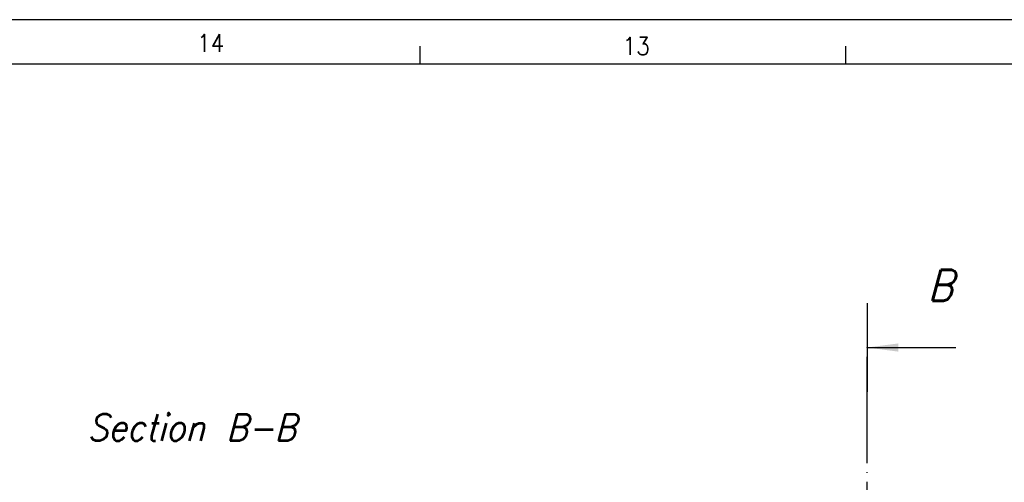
# Model space of a CAD drawing. Header units: millimetres. Extents: x -418 to 1275, y -151 to 443.
# Tile 7 of 47: x -251 to -140, y 391 to 443. Entities that reach past the tile are written whole.
import ezdxf

# ---------------------------------------------------------------- set-up
doc = ezdxf.new("R2010")
doc.units = ezdxf.units.MM
doc.linetypes.add('DOT_CENTER', pattern=[14, 12, -1, 0, -1])
doc.layers.add('1', color=7, linetype='Continuous')
doc.styles.add('CONVERTER_11', font='txt.shx', dxfattribs={"width": 0.9, "oblique": 15})
doc.styles.add('CONVERTER_12', font='txt.shx', dxfattribs={"width": 0.9})
doc.dimstyles.new('ME10_DIM_20', dxfattribs={"dimtxt": 2, "dimasz": 2, "dimexe": 1, "dimexo": 1, "dimgap": 1, "dimtad": 1, "dimdsep": 46, "dimtxsty": 'CONVERTER_12', "dimsah": 1, "dimcen": 0.09, "dimclrd": 2, "dimclre": 2, "dimclrt": 2, "dimadec": 0, "dimazin": 0, "dimtol": 1, "dimtp": 0.2, "dimtm": 0.2, "dimtfac": 0.75, "dimtdec": 0, "dimtix": 1, "dimtmove": 0, "dimatfit": 3, "dimfxl": 1, "dimtolj": 1, "dimtzin": 0, "dimarcsym": 0})
doc.dimstyles.new('ME10_DIM_21', dxfattribs={"dimtxt": 2, "dimasz": 2, "dimexe": 1, "dimexo": 1, "dimgap": 1, "dimtad": 1, "dimdsep": 46, "dimtxsty": 'CONVERTER_12', "dimsah": 1, "dimcen": 0.09, "dimclrd": 2, "dimclre": 2, "dimclrt": 2, "dimadec": 0, "dimazin": 0, "dimtol": 1, "dimtp": 0.2, "dimtm": 0.2, "dimtfac": 0.75, "dimtdec": 0, "dimtix": 1, "dimtmove": 0, "dimatfit": 3, "dimfxl": 1, "dimtolj": 1, "dimtzin": 0, "dimarcsym": 0})
doc.dimstyles.new('ME10_DIM_22', dxfattribs={"dimtxt": 2, "dimasz": 2, "dimexe": 1, "dimexo": 1, "dimgap": 1, "dimtad": 1, "dimdsep": 46, "dimtxsty": 'CONVERTER_12', "dimsah": 1, "dimcen": 0.09, "dimclrd": 2, "dimclre": 2, "dimclrt": 2, "dimadec": 0, "dimazin": 0, "dimtfac": 1, "dimtdec": 4, "dimtix": 1, "dimtmove": 0, "dimatfit": 3, "dimfxl": 1, "dimtolj": 1, "dimtzin": 0, "dimarcsym": 0})
doc.dimstyles.get("Standard").update_dxf_attribs({"dimtxt": 0.18, "dimasz": 0.18, "dimexe": 0.18, "dimexo": 0.0625, "dimgap": 0.09, "dimtad": 0, "dimtih": 1, "dimtoh": 1, "dimdec": 4, "dimzin": 0, "dimdsep": 46, "dimtxsty": 'Standard', "dimcen": 0.09, "dimadec": 0, "dimazin": 0, "dimtfac": 1, "dimtdec": 4, "dimtofl": 0, "dimtmove": 0, "dimatfit": 3, "dimfxl": 1, "dimtolj": 1, "dimtzin": 0, "dimarcsym": 0})
pattern_1 = [(-45, (0, 0), (2.499999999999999, 2.5), [])]

# ---------------------------------------------------------------- blocks, each defined once
blk = doc.blocks.new('SOPORTE_SV2__11', base_point=(-248.4206057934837, 352.5499998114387))
at = {"linetype": 'Continuous'}
h = blk.add_hatch(dxfattribs=at)
h.set_pattern_fill('_USER', color=3, scale=3.53553390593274, angle=-45, pattern_type=0)
h.set_pattern_definition(pattern_1)
edge = h.paths.add_edge_path()
edge.add_arc((-242.802953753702, 386.7499998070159), 0.1999999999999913, 230.0000000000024, 270)
edge.add_line((-242.802953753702, 386.5499998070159), (-241.9293944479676, 386.5499998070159))
edge.add_line((-241.9293944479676, 386.5499998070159), (-239.4793944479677, 386.5499998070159))
edge.add_arc((-239.4793944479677, 386.3499998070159), 0.2000000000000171, 0, 90, ccw=False)
edge.add_line((-239.2793944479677, 386.3499998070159), (-239.2793944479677, 386.0499998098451))
edge.add_arc((-238.7793944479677, 386.0499998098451), 0.5, 180, 270)
edge.add_line((-238.7793944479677, 385.5499998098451), (-238.6293944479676, 385.5499998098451))
edge.add_line((-238.6293944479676, 385.5499998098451), (-237.9793944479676, 385.5499998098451))
edge.add_arc((-237.9793944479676, 385.3499998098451), 0.1999999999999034, 0, 90, ccw=False)
edge.add_line((-237.7793944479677, 385.3499998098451), (-237.7793944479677, 384.2499998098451))
edge.add_arc((-237.9793944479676, 384.2499998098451), 0.2000000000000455, 270, 360, ccw=False)
edge.add_line((-237.9793944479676, 384.0499998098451), (-246.0793945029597, 384.0499998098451))
edge.add_arc((-246.0793945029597, 383.8499998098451), 0.1999999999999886, 90, 180.0000019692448)
edge.add_line((-246.2793945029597, 383.8499998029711), (-246.2793944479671, 382.2499998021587))
edge.add_arc((-246.0793944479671, 382.2499998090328), 0.1999999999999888, 180.0000019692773, 270)
edge.add_line((-246.0793944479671, 382.0499998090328), (-243.4793944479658, 382.0499998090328))
edge.add_arc((-243.4793944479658, 381.8499998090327), 0.1999999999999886, 0, 90, ccw=False)
edge.add_line((-243.2793944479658, 381.8499998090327), (-243.2793944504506, 381.5497171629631))
edge.add_line((-243.2793944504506, 381.5497171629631), (-243.2793944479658, 377.4999998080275))
edge.add_line((-243.2793944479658, 377.4999998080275), (-242.279394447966, 377.4999998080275))
edge.add_line((-242.279394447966, 377.4999998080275), (-242.279394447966, 377.5499998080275))
edge.add_line((-242.279394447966, 377.5499998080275), (-242.0293944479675, 377.5499998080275))
edge.add_line((-242.0293944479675, 377.5499998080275), (-239.2178154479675, 377.5499998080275))
edge.add_line((-239.2178154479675, 377.5499998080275), (-238.479394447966, 377.5499998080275))
edge.add_line((-238.479394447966, 377.5499998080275), (-238.479394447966, 377.4499998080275))
edge.add_line((-238.479394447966, 377.4499998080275), (-237.479394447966, 377.4499998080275))
edge.add_line((-237.479394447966, 377.4499998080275), (-237.479394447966, 377.4999998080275))
edge.add_line((-237.479394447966, 377.4999998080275), (-237.2293944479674, 377.4999998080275))
edge.add_line((-237.2293944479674, 377.4999998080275), (-236.7675844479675, 377.4999998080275))
edge.add_line((-236.7675844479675, 377.4999998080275), (-236.2793944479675, 377.4999998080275))
edge.add_line((-236.2793944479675, 377.4999998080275), (-236.2793944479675, 378.1499998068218))
edge.add_line((-236.2793944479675, 378.1499998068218), (-236.4793944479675, 378.3499998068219))
edge.add_line((-236.4793944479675, 378.3499998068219), (-236.2793944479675, 378.5499998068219))
edge.add_line((-236.2793944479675, 378.5499998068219), (-236.2793944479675, 381.2999998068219))
edge.add_line((-236.2793944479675, 381.2999998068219), (-236.4793944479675, 381.4999998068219))
edge.add_line((-236.4793944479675, 381.4999998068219), (-236.2793944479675, 381.6999998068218))
edge.add_line((-236.2793944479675, 381.6999998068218), (-236.2793944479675, 384.4499998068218))
edge.add_line((-236.2793944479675, 384.4499998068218), (-236.4793944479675, 384.6499998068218))
edge.add_line((-236.4793944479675, 384.6499998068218), (-236.2793944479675, 384.8499998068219))
edge.add_line((-236.2793944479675, 384.8499998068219), (-236.2793944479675, 387.5671570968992))
edge.add_arc((-236.4793944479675, 387.5671570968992), 0.2000000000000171, 0, 44.99999999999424)
edge.add_line((-236.3379730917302, 387.7085784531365), (-237.2208158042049, 388.5914211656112))
edge.add_arc((-237.3622371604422, 388.4499998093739), 0.2000000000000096, 45.00000000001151, 90)
edge.add_line((-237.3622371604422, 388.649999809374), (-244.8289348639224, 388.649999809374))
edge.add_arc((-244.8289348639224, 388.4499998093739), 0.2000000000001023, 90, 230.0000000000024)
edge.add_line((-244.9574923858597, 388.2967909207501), (-242.9315112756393, 386.5967909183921))
h = blk.add_hatch(dxfattribs=at)
h.set_pattern_fill('_USER', color=3, scale=3.53553390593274, angle=-45, pattern_type=0)
h.set_pattern_definition(pattern_1)
edge = h.paths.add_edge_path()
edge.add_line((-244.2523754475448, 377.6499998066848), (-244.2523754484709, 381.7499998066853))
edge.add_line((-244.2523754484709, 381.7499998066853), (-243.7523754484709, 381.7499998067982))
edge.add_line((-243.7523754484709, 381.7499998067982), (-243.7523754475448, 377.6499998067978))
edge.add_spline(control_points=[(-243.7523754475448, 377.6499998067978), (-243.7940421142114, 377.6499998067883), (-243.8773754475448, 377.6499998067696), (-244.0023754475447, 377.6499998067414), (-244.1273754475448, 377.6499998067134), (-244.2107087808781, 377.6499998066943), (-244.2523754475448, 377.6499998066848)], knot_values=[0, 0, 0, 0, 0.1249999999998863, 0.2499999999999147, 0.3749999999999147, 0.5, 0.5, 0.5, 0.5], degree=3, periodic=0)
h = blk.add_hatch(dxfattribs=at)
h.set_pattern_fill('_USER', color=3, scale=3.53553390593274, angle=-45, pattern_type=0)
h.set_pattern_definition(pattern_1)
edge = h.paths.add_edge_path()
edge.add_line((-239.6293944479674, 373.9499998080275), (-236.5293944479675, 373.9499998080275))
edge.add_line((-236.5293944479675, 373.9499998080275), (-236.2793944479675, 374.1999998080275))
edge.add_line((-236.2793944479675, 374.1999998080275), (-236.2793944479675, 377.2499998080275))
edge.add_arc((-236.7734894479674, 376.8868098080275), 0.6132184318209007, 36.31815818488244, 89.44826053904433)
edge.add_line((-236.7675844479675, 377.4999998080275), (-237.2293944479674, 377.4999998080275))
edge.add_line((-237.2293944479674, 377.4999998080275), (-237.2293944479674, 377.0249998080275))
edge.add_line((-237.2293944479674, 377.0249998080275), (-238.7293944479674, 377.0249998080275))
edge.add_line((-238.7293944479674, 377.0249998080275), (-238.7293944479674, 377.2999998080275))
edge.add_arc((-239.2236049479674, 376.9365788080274), 0.613448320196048, 36.3291530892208, 89.45925544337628)
edge.add_line((-239.2178154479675, 377.5499998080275), (-242.0293944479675, 377.5499998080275))
edge.add_line((-242.0293944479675, 377.5499998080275), (-242.0293944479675, 377.0249998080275))
edge.add_line((-242.0293944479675, 377.0249998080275), (-244.2793944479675, 377.0249998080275))
edge.add_line((-244.2793944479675, 377.0249998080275), (-244.2793944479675, 377.5866609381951))
edge.add_line((-244.2793944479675, 377.5866609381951), (-244.2793944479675, 380.5499998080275))
edge.add_line((-244.2793944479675, 380.5499998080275), (-245.7293944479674, 380.5499998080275))
edge.add_line((-245.7293944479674, 380.5499998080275), (-245.9793944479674, 380.2999998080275))
edge.add_line((-245.9793944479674, 380.2999998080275), (-245.9793944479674, 376.5499998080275))
edge.add_line((-245.9793944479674, 376.5499998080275), (-245.4793944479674, 376.0499998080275))
edge.add_line((-245.4793944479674, 376.0499998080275), (-239.7793944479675, 376.0499998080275))
edge.add_line((-239.7793944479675, 376.0499998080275), (-239.7793944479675, 374.0999998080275))
edge.add_line((-239.7793944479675, 374.0999998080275), (-239.6293944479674, 373.9499998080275))
h = blk.add_hatch(dxfattribs=at)
h.set_pattern_fill('_USER', color=3, scale=3.53553390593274, angle=-45, pattern_type=0)
h.set_pattern_definition(pattern_1)
edge = h.paths.add_edge_path()
edge.add_line((-245.4793944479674, 365.0499998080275), (-239.7793944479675, 365.0499998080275))
edge.add_line((-239.7793944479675, 365.0499998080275), (-239.7793944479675, 366.9999998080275))
edge.add_line((-239.7793944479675, 366.9999998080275), (-239.6293944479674, 367.1499998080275))
edge.add_line((-239.6293944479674, 367.1499998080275), (-236.5293944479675, 367.1499998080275))
edge.add_line((-236.5293944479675, 367.1499998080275), (-236.2793944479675, 366.8999998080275))
edge.add_line((-236.2793944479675, 366.8999998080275), (-236.2793944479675, 363.8499998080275))
edge.add_arc((-236.7734894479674, 364.2131898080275), 0.6132184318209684, 270.5517394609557, 323.6818418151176, ccw=False)
edge.add_line((-236.7675844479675, 363.5999998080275), (-237.2293944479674, 363.5999998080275))
edge.add_line((-237.2293944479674, 363.5999998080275), (-237.2293944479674, 364.0749998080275))
edge.add_line((-237.2293944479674, 364.0749998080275), (-238.7293944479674, 364.0749998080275))
edge.add_line((-238.7293944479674, 364.0749998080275), (-238.7293944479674, 363.7999998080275))
edge.add_arc((-239.2236049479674, 364.1634208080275), 0.6134483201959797, 270.5407445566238, 323.67084691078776, ccw=False)
edge.add_line((-239.2178154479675, 363.5499998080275), (-242.0293944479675, 363.5499998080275))
edge.add_line((-242.0293944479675, 363.5499998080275), (-242.0293944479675, 364.0749998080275))
edge.add_line((-242.0293944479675, 364.0749998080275), (-244.2793944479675, 364.0749998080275))
edge.add_line((-244.2793944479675, 364.0749998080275), (-244.2793944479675, 363.5133386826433))
edge.add_line((-244.2793944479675, 363.5133386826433), (-244.2793944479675, 360.5499998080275))
edge.add_line((-244.2793944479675, 360.5499998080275), (-245.7293944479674, 360.5499998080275))
edge.add_line((-245.7293944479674, 360.5499998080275), (-245.9793944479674, 360.7999998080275))
edge.add_line((-245.9793944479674, 360.7999998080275), (-245.9793944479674, 364.5499998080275))
edge.add_line((-245.9793944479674, 364.5499998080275), (-245.4793944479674, 365.0499998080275))
h = blk.add_hatch(dxfattribs=at)
h.set_pattern_fill('_USER', color=3, scale=3.53553390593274, angle=-45, pattern_type=0)
h.set_pattern_definition(pattern_1)
edge = h.paths.add_edge_path()
edge.add_line((-243.4793944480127, 354.5499998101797), (-247.6340725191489, 354.5499998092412))
edge.add_arc((-247.634072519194, 354.7499998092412), 0.2000000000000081, 204.0000000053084, 270.0000000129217, ccw=False)
edge.add_line((-247.816781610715, 354.6686524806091), (-248.4033148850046, 355.986027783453))
edge.add_arc((-248.2206057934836, 356.0673751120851), 0.2000000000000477, 64.00000000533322, 204.0000000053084, ccw=False)
edge.add_line((-248.1329315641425, 356.2471339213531), (-246.5670686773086, 355.4834115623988))
edge.add_arc((-246.4793944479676, 355.6631703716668), 0.1999999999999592, 244.000000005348, 360)
edge.add_line((-246.2793944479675, 355.6631703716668), (-246.2793944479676, 358.8499998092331))
edge.add_arc((-246.0793944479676, 358.8499998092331), 0.1999999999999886, 90, 180, ccw=False)
edge.add_line((-246.0793944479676, 359.0499998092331), (-243.4793944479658, 359.0499998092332))
edge.add_arc((-243.4793944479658, 359.2499998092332), 0.1999999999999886, 270, 360)
edge.add_line((-243.2793944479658, 359.2499998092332), (-243.2793944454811, 359.5502824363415))
edge.add_line((-243.2793944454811, 359.5502824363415), (-243.2793944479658, 363.5999998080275))
edge.add_line((-243.2793944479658, 363.5999998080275), (-242.279394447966, 363.5999998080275))
edge.add_line((-242.279394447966, 363.5999998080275), (-242.279394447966, 363.5499998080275))
edge.add_line((-242.279394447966, 363.5499998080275), (-242.0293944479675, 363.5499998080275))
edge.add_line((-242.0293944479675, 363.5499998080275), (-239.2178154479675, 363.5499998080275))
edge.add_line((-239.2178154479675, 363.5499998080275), (-238.479394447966, 363.5499998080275))
edge.add_line((-238.479394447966, 363.5499998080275), (-238.479394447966, 363.6499998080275))
edge.add_line((-238.479394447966, 363.6499998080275), (-237.479394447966, 363.6499998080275))
edge.add_line((-237.479394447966, 363.6499998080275), (-237.479394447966, 363.5999998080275))
edge.add_line((-237.479394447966, 363.5999998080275), (-237.2293944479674, 363.5999998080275))
edge.add_line((-237.2293944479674, 363.5999998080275), (-236.7675844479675, 363.5999998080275))
edge.add_line((-236.7675844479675, 363.5999998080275), (-236.4793944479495, 363.5999998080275))
edge.add_line((-236.4793944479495, 363.5999998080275), (-236.4793944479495, 359.2499998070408))
edge.add_line((-236.4793944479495, 359.2499998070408), (-236.2793944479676, 359.0499998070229))
edge.add_line((-236.2793944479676, 359.0499998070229), (-236.2793944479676, 356.5499998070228))
edge.add_line((-236.2793944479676, 356.5499998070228), (-236.4793944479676, 356.3499998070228))
edge.add_line((-236.4793944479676, 356.3499998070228), (-236.2793944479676, 356.1499998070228))
edge.add_line((-236.2793944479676, 356.1499998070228), (-236.2793944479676, 353.6328425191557))
edge.add_arc((-236.4793944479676, 353.6328425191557), 0.1999999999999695, 315, 360, ccw=False)
edge.add_line((-236.3379730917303, 353.4914211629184), (-237.2208158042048, 352.6085784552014))
edge.add_arc((-237.3622371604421, 352.7499998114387), 0.2000000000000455, 270, 314.99999999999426, ccw=False)
edge.add_line((-237.3622371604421, 352.5499998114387), (-243.0793944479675, 352.5499998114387))
edge.add_arc((-243.0793944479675, 352.7499998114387), 0.1999999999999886, 180, 270, ccw=False)
edge.add_line((-243.2793944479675, 352.7499998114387), (-243.2793944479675, 354.3499998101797))
edge.add_arc((-243.4793944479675, 354.3499998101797), 0.2000000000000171, 0, 90.00000001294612)
h = blk.add_hatch(dxfattribs=at)
h.set_pattern_fill('_USER', color=3, scale=3.53553390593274, angle=-45, pattern_type=0)
h.set_pattern_definition(pattern_1)
edge = h.paths.add_edge_path()
edge.add_spline(control_points=[(-244.2523754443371, 363.4499998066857), (-244.2107087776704, 363.4499998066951), (-244.1273754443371, 363.449999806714), (-244.0023754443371, 363.4499998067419), (-243.8773754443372, 363.4499998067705), (-243.7940421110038, 363.4499998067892), (-243.7523754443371, 363.4499998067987)], knot_values=[0, 0, 0, 0, 0.125, 0.25, 0.375, 0.5, 0.5, 0.5, 0.5], degree=3, periodic=0)
edge.add_line((-243.7523754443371, 363.4499998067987), (-243.7523754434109, 359.3499998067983))
edge.add_line((-243.7523754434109, 359.3499998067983), (-244.2523754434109, 359.3499998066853))
edge.add_line((-244.2523754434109, 359.3499998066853), (-244.2523754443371, 363.4499998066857))
at = {"color": 7, "linetype": 'Continuous'}
for p, q in [((-242.9315112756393, 386.5967909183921), (-244.9574923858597, 388.2967909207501)), ((-237.3622371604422, 388.649999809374), (-244.8289348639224, 388.649999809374)), ((-236.3379730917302, 387.7085784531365), (-237.2208158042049, 388.5914211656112)), ((-236.2793944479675, 387.5671570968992), (-236.2793944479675, 384.8499998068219)), ((-242.802953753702, 386.5499998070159), (-241.9293944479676, 386.5499998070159)), ((-241.9293944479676, 386.5499998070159), (-239.4793944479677, 386.5499998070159)), ((-239.2793944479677, 386.0499998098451), (-239.2793944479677, 386.3499998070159)), ((-238.6293944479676, 385.5499998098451), (-238.7793944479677, 385.5499998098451)), ((-237.9793944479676, 385.5499998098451), (-238.6293944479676, 385.5499998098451)), ((-237.7793944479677, 385.3499998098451), (-237.7793944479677, 384.2499998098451)), ((-236.2793944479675, 384.8499998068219), (-236.4793944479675, 384.6499998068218)), ((-246.2793945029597, 383.8499998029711), (-246.2793944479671, 382.2499998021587)), ((-246.0793945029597, 384.0499998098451), (-237.9793944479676, 384.0499998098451)), ((-236.4793944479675, 384.6499998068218), (-236.2793944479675, 384.4499998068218)), ((-236.2793944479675, 384.4499998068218), (-236.2793944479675, 381.6999998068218)), ((-246.0793944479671, 382.0499998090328), (-243.4793944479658, 382.0499998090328)), ((-245.7523754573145, 381.7499998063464), (-245.7523754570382, 380.5270187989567)), ((-245.3787905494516, 381.7499998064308), (-245.7523754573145, 381.7499998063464)), ((-245.3787905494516, 381.7499998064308), (-244.2523754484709, 381.7499998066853)), ((-244.2523754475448, 377.6499998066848), (-244.2523754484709, 381.7499998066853)), ((-244.2523754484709, 381.7499998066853), (-243.7523754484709, 381.7499998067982)), ((-243.7523754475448, 377.6499998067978), (-243.7523754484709, 381.7499998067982)), ((-243.7523754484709, 381.7499998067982), (-243.644320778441, 381.7499998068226)), ((-243.2793944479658, 381.8499998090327), (-243.2793944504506, 381.5497171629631)), ((-243.2793944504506, 381.5497171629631), (-243.2793944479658, 377.4999998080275)), ((-236.2793944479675, 381.6999998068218), (-236.4793944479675, 381.4999998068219)), ((-236.4793944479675, 381.4999998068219), (-236.2793944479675, 381.2999998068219)), ((-245.9793944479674, 380.2999998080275), (-245.7293944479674, 380.5499998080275)), ((-245.9793944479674, 376.5499998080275), (-245.9793944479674, 380.2999998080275)), ((-245.7293944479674, 380.5499998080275), (-244.2793944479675, 380.5499998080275)), ((-244.2793944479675, 377.5866609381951), (-244.2793944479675, 380.5499998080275)), ((-236.2793944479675, 381.2999998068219), (-236.2793944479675, 378.5499998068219)), ((-236.2793944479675, 378.5499998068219), (-236.4793944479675, 378.3499998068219)), ((-236.4793944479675, 378.3499998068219), (-236.2793944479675, 378.1499998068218)), ((-236.2793944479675, 378.1499998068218), (-236.2793944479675, 377.4999998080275)), ((-244.2793944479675, 377.0249998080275), (-244.2793944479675, 377.5866609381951)), ((-244.2793944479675, 377.0249998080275), (-242.0293944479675, 377.0249998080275)), ((-242.279394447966, 377.4999998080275), (-243.2793944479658, 377.4999998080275)), ((-243.2793944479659, 377.0249998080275), (-243.2793944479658, 377.4999998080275)), ((-242.279394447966, 377.4999998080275), (-242.279394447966, 377.5499998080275)), ((-242.279394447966, 377.5499998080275), (-242.0293944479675, 377.5499998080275)), ((-242.279394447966, 377.0249998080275), (-242.279394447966, 377.4999998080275)), ((-242.0293944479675, 377.5499998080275), (-239.2178154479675, 377.5499998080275)), ((-242.0293944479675, 377.0249998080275), (-242.0293944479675, 377.5499998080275)), ((-239.2178154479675, 377.5499998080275), (-238.479394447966, 377.5499998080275)), ((-238.7293944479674, 377.0249998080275), (-238.7293944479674, 377.2999998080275)), ((-238.7293944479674, 377.0249998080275), (-237.2293944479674, 377.0249998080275)), ((-238.479394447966, 377.5499998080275), (-238.479394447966, 377.4499998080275)), ((-238.479394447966, 377.4499998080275), (-237.479394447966, 377.4499998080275)), ((-238.479394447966, 377.4499998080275), (-238.479394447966, 377.0249998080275)), ((-237.479394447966, 377.4499998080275), (-237.479394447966, 377.4999998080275)), ((-237.479394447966, 377.4999998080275), (-237.2293944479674, 377.4999998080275)), ((-237.479394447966, 377.4499998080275), (-237.479394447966, 377.0249998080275)), ((-237.2293944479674, 377.4999998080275), (-236.7675844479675, 377.4999998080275)), ((-237.2293944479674, 377.0249998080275), (-237.2293944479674, 377.4999998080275)), ((-236.7675844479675, 377.4999998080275), (-236.2793944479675, 377.4999998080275)), ((-236.2793944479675, 377.4999998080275), (-236.2793944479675, 377.2499998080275)), ((-236.2793944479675, 374.1999998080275), (-236.2793944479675, 377.2499998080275)), ((-245.9793944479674, 376.5499998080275), (-245.9793944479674, 364.5499998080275)), ((-245.4793944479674, 376.0499998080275), (-245.9793944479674, 376.5499998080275)), ((-245.4793944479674, 376.0499998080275), (-245.4793944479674, 370.5499998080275)), ((-239.7793944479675, 376.0499998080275), (-245.4793944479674, 376.0499998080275)), ((-239.7793944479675, 376.0499998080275), (-239.7793944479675, 374.0999998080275)), ((-239.6293944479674, 373.9499998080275), (-239.7793944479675, 374.0999998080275)), ((-239.7793944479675, 366.9999998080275), (-239.7793944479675, 374.0999998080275)), ((-239.6293944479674, 373.9499998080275), (-236.5293944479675, 373.9499998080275)), ((-239.6293944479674, 367.1499998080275), (-239.6293944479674, 373.9499998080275)), ((-236.5293944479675, 373.9499998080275), (-236.2793944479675, 374.1999998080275)), ((-236.5293944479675, 367.1499998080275), (-236.5293944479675, 373.9499998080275)), ((-236.2793944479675, 366.8999998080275), (-236.2793944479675, 374.1999998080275)), ((-245.4793944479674, 370.5499998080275), (-245.4793944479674, 365.0499998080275)), ((-239.6293944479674, 367.1499998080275), (-239.7793944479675, 366.9999998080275)), ((-239.7793944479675, 366.9999998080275), (-239.7793944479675, 365.0499998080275)), ((-239.6293944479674, 367.1499998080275), (-236.5293944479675, 367.1499998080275)), ((-236.5293944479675, 367.1499998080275), (-236.2793944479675, 366.8999998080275)), ((-236.2793944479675, 363.8499998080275), (-236.2793944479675, 366.8999998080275)), ((-245.4793944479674, 365.0499998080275), (-245.9793944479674, 364.5499998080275)), ((-239.7793944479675, 365.0499998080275), (-245.4793944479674, 365.0499998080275)), ((-245.9793944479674, 360.7999998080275), (-245.9793944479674, 364.5499998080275)), ((-244.2793944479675, 363.5133386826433), (-244.2793944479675, 364.0749998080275)), ((-244.2793944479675, 364.0749998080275), (-242.0293944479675, 364.0749998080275)), ((-243.2793944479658, 363.5999998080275), (-243.2793944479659, 364.0749998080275)), ((-242.279394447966, 363.5999998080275), (-242.279394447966, 364.0749998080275)), ((-242.0293944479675, 363.5499998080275), (-242.0293944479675, 364.0749998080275)), ((-238.7293944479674, 363.7999998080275), (-238.7293944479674, 364.0749998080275)), ((-238.7293944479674, 364.0749998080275), (-237.2293944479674, 364.0749998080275)), ((-238.479394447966, 364.0749998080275), (-238.479394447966, 363.6499998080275)), ((-238.479394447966, 363.6499998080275), (-238.479394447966, 363.5499998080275)), ((-238.479394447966, 363.6499998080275), (-237.479394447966, 363.6499998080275)), ((-237.479394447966, 364.0749998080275), (-237.479394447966, 363.6499998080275)), ((-237.479394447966, 363.5999998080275), (-237.479394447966, 363.6499998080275)), ((-237.2293944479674, 363.5999998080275), (-237.2293944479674, 364.0749998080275)), ((-236.4793944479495, 363.5999998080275), (-236.4793944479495, 363.6750959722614)), ((-244.2793944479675, 360.5499998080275), (-244.2793944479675, 363.5133386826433)), ((-244.2523754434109, 359.3499998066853), (-244.2523754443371, 363.4499998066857)), ((-243.7523754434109, 359.3499998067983), (-243.7523754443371, 363.4499998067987)), ((-243.2793944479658, 363.5999998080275), (-243.2793944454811, 359.5502824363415)), ((-242.279394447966, 363.5999998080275), (-243.2793944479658, 363.5999998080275)), ((-242.279394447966, 363.5499998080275), (-242.279394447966, 363.5999998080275)), ((-242.0293944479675, 363.5499998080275), (-242.279394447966, 363.5499998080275)), ((-242.0293944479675, 363.5499998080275), (-239.2178154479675, 363.5499998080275)), ((-238.479394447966, 363.5499998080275), (-239.2178154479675, 363.5499998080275)), ((-237.2293944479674, 363.5999998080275), (-237.479394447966, 363.5999998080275)), ((-237.2293944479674, 363.5999998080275), (-236.7675844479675, 363.5999998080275)), ((-236.4793944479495, 363.5999998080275), (-236.7675844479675, 363.5999998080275)), ((-236.4793944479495, 363.5999998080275), (-236.4793944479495, 359.2499998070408)), ((-245.9793944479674, 360.7999998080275), (-245.7293944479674, 360.5499998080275)), ((-245.7523754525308, 360.5729808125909), (-245.7523754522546, 359.3499998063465)), ((-245.7293944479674, 360.5499998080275), (-244.2793944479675, 360.5499998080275)), ((-245.3787905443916, 359.3499998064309), (-245.7523754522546, 359.3499998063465)), ((-244.2523754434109, 359.3499998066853), (-245.3787905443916, 359.3499998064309)), ((-243.7523754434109, 359.3499998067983), (-244.2523754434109, 359.3499998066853)), ((-243.644320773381, 359.3499998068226), (-243.7523754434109, 359.3499998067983)), ((-243.2793944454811, 359.5502824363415), (-243.2793944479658, 359.2499998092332)), ((-236.4793944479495, 359.2499998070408), (-236.2793944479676, 359.0499998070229)), ((-246.2793944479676, 358.8499998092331), (-246.2793944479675, 355.6631703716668)), ((-243.4793944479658, 359.0499998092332), (-246.0793944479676, 359.0499998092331)), ((-236.2793944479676, 359.0499998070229), (-236.2793944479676, 356.5499998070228)), ((-247.816781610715, 354.6686524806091), (-248.4033148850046, 355.986027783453)), ((-248.1329315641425, 356.2471339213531), (-246.5670686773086, 355.4834115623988)), ((-236.2793944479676, 356.5499998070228), (-236.4793944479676, 356.3499998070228)), ((-236.4793944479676, 356.3499998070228), (-236.2793944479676, 356.1499998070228)), ((-236.2793944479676, 356.1499998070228), (-236.2793944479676, 353.6328425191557)), ((-243.4793944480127, 354.5499998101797), (-247.6340725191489, 354.5499998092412)), ((-243.2793944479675, 352.7499998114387), (-243.2793944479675, 354.3499998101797)), ((-237.2208158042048, 352.6085784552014), (-236.3379730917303, 353.4914211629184)), ((-243.0793944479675, 352.5499998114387), (-237.3622371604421, 352.5499998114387))]:
    blk.add_line(p, q, dxfattribs=at)
at = {"color": 3, "linetype": 'Continuous'}
for p, q in [((-245.3787905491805, 380.5499998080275), (-245.3787905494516, 381.7499998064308)), ((-243.5588124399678, 377.0249998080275), (-243.5588124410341, 381.7453623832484)), ((-243.5588124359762, 359.3546372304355), (-243.5588124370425, 364.0749998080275)), ((-245.3787905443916, 359.3499998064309), (-245.3787905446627, 360.5499998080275))]:
    blk.add_line(p, q, dxfattribs=at)
at = {"color": 7, "linetype": 'Continuous'}
for centre, radius, start, end in [((-244.8289348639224, 388.4499998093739), 0.2000000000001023, 90, 230.0000000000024), ((-237.3622371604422, 388.4499998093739), 0.2000000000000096, 45.00000000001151, 90), ((-236.4793944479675, 387.5671570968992), 0.2000000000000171, 0, 44.99999999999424), ((-242.802953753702, 386.7499998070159), 0.1999999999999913, 230.0000000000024, 270), ((-239.4793944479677, 386.3499998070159), 0.2000000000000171, 0, 90), ((-238.7793944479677, 386.0499998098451), 0.5, 180, 270), ((-237.9793944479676, 385.3499998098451), 0.1999999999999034, 0, 90), ((-246.0793945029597, 383.8499998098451), 0.1999999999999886, 90, 180.0000019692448), ((-237.9793944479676, 384.2499998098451), 0.2000000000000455, 270, 0), ((-246.0793944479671, 382.2499998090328), 0.1999999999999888, 180.0000019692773, 270), ((-243.4793944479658, 381.8499998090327), 0.1999999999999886, 0, 90), ((-239.2236049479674, 376.9365788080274), 0.613448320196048, 36.3291530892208, 89.45925544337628), ((-236.7734894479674, 376.8868098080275), 0.6132184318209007, 36.31815818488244, 89.44826053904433), ((-239.2236049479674, 364.1634208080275), 0.6134483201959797, 270.5407445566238, 323.6708469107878), ((-236.7734894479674, 364.2131898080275), 0.6132184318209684, 270.5517394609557, 323.6818418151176), ((-243.4793944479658, 359.2499998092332), 0.1999999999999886, 270, 0), ((-246.0793944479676, 358.8499998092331), 0.1999999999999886, 90, 180), ((-248.2206057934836, 356.0673751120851), 0.2000000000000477, 64.00000000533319, 204.0000000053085), ((-246.4793944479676, 355.6631703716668), 0.1999999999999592, 244.000000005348, 0), ((-247.634072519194, 354.7499998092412), 0.2000000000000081, 204.0000000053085, 270.0000000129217), ((-243.4793944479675, 354.3499998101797), 0.2000000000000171, 0, 90.00000001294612), ((-243.0793944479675, 352.7499998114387), 0.1999999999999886, 180, 270), ((-237.3622371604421, 352.7499998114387), 0.2000000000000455, 270, 314.9999999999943), ((-236.4793944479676, 353.6328425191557), 0.1999999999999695, 315, 0)]:
    blk.add_arc(centre, radius, start, end, dxfattribs=at)
for points, knots in [([(-243.5588124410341, 381.7453623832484), (-243.5730450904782, 381.7467147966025), (-243.6014851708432, 381.7494172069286), (-243.6300506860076, 381.7498057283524), (-243.644320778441, 381.7499998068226)], [0, 0, 0, 0, 0.0428706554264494, 0.0856653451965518, 0.0856653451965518, 0.0856653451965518, 0.0856653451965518]), ([(-243.4184350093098, 381.7091640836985), (-243.4287145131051, 381.7136197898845), (-243.4497802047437, 381.7227508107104), (-243.4838264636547, 381.7326644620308), (-243.5203570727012, 381.7405501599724), (-243.5457627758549, 381.7437293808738), (-243.5588124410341, 381.7453623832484)], [0, 0, 0, 0, 0.0335814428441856, 0.068818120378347, 0.1061576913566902, 0.1455933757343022, 0.1455933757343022, 0.1455933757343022, 0.1455933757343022]), ([(-243.2793944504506, 381.5497171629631), (-243.286322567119, 381.5673661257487), (-243.2997956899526, 381.6016880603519), (-243.3314203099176, 381.6464455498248), (-243.370779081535, 381.6836074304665), (-243.4023836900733, 381.7005561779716), (-243.4184350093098, 381.7091640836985)], [0, 0, 0, 0, 0.0566976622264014, 0.1102599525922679, 0.1630025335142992, 0.2174339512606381, 0.2174339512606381, 0.2174339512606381, 0.2174339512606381]), ([(-244.2793944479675, 377.5866609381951), (-244.2760531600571, 377.5945163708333), (-244.2693197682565, 377.6103466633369), (-244.261437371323, 377.6288129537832), (-244.2557698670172, 377.6420694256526), (-244.2535069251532, 377.6473563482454), (-244.2523754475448, 377.6499998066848)], [0, 0, 0, 0, 0.0256095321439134, 0.0516084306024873, 0.060234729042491, 0.0688610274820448, 0.0688610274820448, 0.0688610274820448, 0.0688610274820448]), ([(-244.0025301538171, 377.0249998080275), (-243.985324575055, 377.0695034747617), (-243.9508214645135, 377.1587486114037), (-243.8980417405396, 377.292322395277), (-243.8443611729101, 377.4260999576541), (-243.8018761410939, 377.5302170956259), (-243.7710885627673, 377.6049057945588), (-243.7586131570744, 377.6349684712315), (-243.7523754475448, 377.6499998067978)], [0, 0, 0, 0, 0.1431410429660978, 0.2870469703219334, 0.4308662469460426, 0.5755769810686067, 0.6243996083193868, 0.67322223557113, 0.67322223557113, 0.67322223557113, 0.67322223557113]), ([(-243.7523754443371, 363.4499998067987), (-243.7586060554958, 363.4650140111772), (-243.7710672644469, 363.4950424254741), (-243.8018180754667, 363.5696412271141), (-243.8442562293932, 363.6736411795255), (-243.8979257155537, 363.8073855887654), (-243.9507429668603, 363.9410489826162), (-243.9852985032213, 364.0304290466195), (-244.002530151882, 364.0749998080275)], [0, 0, 0, 0, 0.0487669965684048, 0.0975339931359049, 0.2420646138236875, 0.3857410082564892, 0.5298652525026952, 0.6732222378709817, 0.6732222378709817, 0.6732222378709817, 0.6732222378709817]), ([(-244.2523754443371, 363.4499998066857), (-244.2535070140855, 363.4526434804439), (-244.2557701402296, 363.4579308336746), (-244.2614378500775, 363.4711877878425), (-244.2693201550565, 363.4896538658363), (-244.2760533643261, 363.5054837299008), (-244.2793944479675, 363.5133386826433)], [0, 0, 0, 0, 0.0086270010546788, 0.0172540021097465, 0.0432530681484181, 0.0688610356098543, 0.0688610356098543, 0.0688610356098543, 0.0688610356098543]), ([(-243.644320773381, 359.3499998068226), (-243.6300506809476, 359.3501938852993), (-243.6014851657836, 359.3505824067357), (-243.5730450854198, 359.3532848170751), (-243.5588124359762, 359.3546372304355)], [0, 0, 0, 0, 0.0427946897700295, 0.0856653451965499, 0.0856653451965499, 0.0856653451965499, 0.0856653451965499]), ([(-243.5588124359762, 359.3546372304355), (-243.5457627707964, 359.3562702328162), (-243.5203570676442, 359.3594494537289), (-243.4838264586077, 359.3673351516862), (-243.4497801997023, 359.3772488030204), (-243.4287145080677, 359.3863798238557), (-243.4184350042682, 359.3908355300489)], [0, 0, 0, 0, 0.0394356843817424, 0.076775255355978, 0.1120119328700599, 0.145593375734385, 0.145593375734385, 0.145593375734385, 0.145593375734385]), ([(-243.4184350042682, 359.3908355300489), (-243.4023836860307, 359.3994434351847), (-243.3707790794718, 359.4163921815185), (-243.3314203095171, 359.4535540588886), (-243.2997956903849, 359.4983115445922), (-243.286322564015, 359.5326334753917), (-243.2793944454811, 359.5502824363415)], [0, 0, 0, 0, 0.0544314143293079, 0.1071739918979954, 0.1607362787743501, 0.2174339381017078, 0.2174339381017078, 0.2174339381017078, 0.2174339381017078])]:
    blk.add_open_spline(points, degree=3, knots=knots, dxfattribs=at)
for points in [[(-243.7523754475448, 377.6499998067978), (-243.7940421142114, 377.6499998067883), (-243.8773754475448, 377.6499998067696), (-244.0023754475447, 377.6499998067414), (-244.1273754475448, 377.6499998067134), (-244.2107087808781, 377.6499998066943), (-244.2523754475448, 377.6499998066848)], [(-244.2523754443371, 363.4499998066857), (-244.2107087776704, 363.4499998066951), (-244.1273754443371, 363.449999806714), (-244.0023754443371, 363.4499998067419), (-243.8773754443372, 363.4499998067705), (-243.7940421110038, 363.4499998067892), (-243.7523754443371, 363.4499998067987)]]:
    blk.add_open_spline(points, degree=3, dxfattribs=at)
at = {"layer": '1', "color": 2, "linetype": 'DOT_CENTER'}
for p, q in [((-247.9793944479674, 370.549999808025), (-234.2793944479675, 370.5499998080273)), ((-234.2793944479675, 370.5499998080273), (-247.9793944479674, 370.549999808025))]:
    blk.add_line(p, q, dxfattribs=at)
blk = doc.blocks.new('*D86')
at = {"layer": '1', "color": 2, "linetype": 'Continuous'}
for p, q in [((-246.2793944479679, 354.6631703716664), (-246.2793944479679, 343.2727712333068)), ((-236.2793944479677, 352.6328425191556), (-236.2793944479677, 343.2727712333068)), ((-236.2793944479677, 344.2727712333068), (-246.2793944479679, 344.2727712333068))]:
    blk.add_line(p, q, dxfattribs=at)
at = {"layer": '1', "color": 2}
for points in [[(-244.2793944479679, 344.5360762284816), (-244.2793944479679, 344.009466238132), (-246.2793944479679, 344.2727712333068)], [(-238.2793944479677, 344.009466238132), (-238.2793944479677, 344.5360762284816), (-236.2793944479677, 344.2727712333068)]]:
    blk.add_solid(points, dxfattribs=at)
at = {"layer": '1', "color": 2, "insert": (-244.8918944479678, 345.2727712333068), "char_height": 2, "attachment_point": 7, "rotation": 0.00013888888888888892, "line_spacing_factor": 0.60024009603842, "style": 'CONVERTER_12'}
blk.add_mtext('\\C2;10\\C2;\\H1.5;{\\Fgdt;`}0,2', dxfattribs=at)
blk = doc.blocks.new('*D87')
at = {"layer": '1', "color": 2, "linetype": 'Continuous'}
for p, q in [((-233.2793944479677, 370.5499998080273), (-226.735866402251, 370.5499998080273)), ((-227.735866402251, 352.5499998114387), (-227.735866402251, 370.5499998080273)), ((-236.3622371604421, 352.5499998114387), (-226.735866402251, 352.5499998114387))]:
    blk.add_line(p, q, dxfattribs=at)
at = {"layer": '1', "color": 2}
for points in [[(-227.4725614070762, 368.5499998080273), (-227.9991713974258, 368.5499998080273), (-227.735866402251, 370.5499998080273)], [(-227.9991713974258, 354.5499998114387), (-227.4725614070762, 354.5499998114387), (-227.735866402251, 352.5499998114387)]]:
    blk.add_solid(points, dxfattribs=at)
at = {"layer": '1', "color": 2, "insert": (-228.735866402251, 357.937499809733), "char_height": 2, "attachment_point": 7, "rotation": 90, "line_spacing_factor": 0.60024009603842, "style": 'CONVERTER_12'}
blk.add_mtext('\\C2;18\\C2;\\H1.5;{\\Fgdt;`}0,2', dxfattribs=at)
blk = doc.blocks.new('*D88')
at = {"layer": '1', "color": 2, "linetype": 'Continuous'}
for p, q in [((-236.3622371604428, 388.6499998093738), (-218.213894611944, 388.6499998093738)), ((-219.213894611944, 352.5499998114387), (-219.213894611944, 388.6499998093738)), ((-236.3622371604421, 352.5499998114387), (-218.213894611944, 352.5499998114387))]:
    blk.add_line(p, q, dxfattribs=at)
at = {"layer": '1', "color": 2}
for points in [[(-218.9505896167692, 386.6499998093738), (-219.4771996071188, 386.6499998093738), (-219.213894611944, 388.6499998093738)], [(-219.4771996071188, 354.5499998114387), (-218.9505896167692, 354.5499998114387), (-219.213894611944, 352.5499998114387)]]:
    blk.add_solid(points, dxfattribs=at)
at = {"layer": '1', "color": 2, "insert": (-220.413894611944, 368.1499998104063), "char_height": 2, "attachment_point": 7, "rotation": 90, "line_spacing_factor": 0.60024009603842, "style": 'CONVERTER_12'}
blk.add_mtext('36,1', dxfattribs=at)
blk = doc.blocks.new('_A1', base_point=(416.9750000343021, -145.5000001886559))
at = {"layer": '1', "color": 2, "linetype": 'Continuous'}
for p, q in [((421.9750000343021, 443.4999998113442), (-418.0249999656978, 443.4999998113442)), ((-206.2602940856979, 440.4999998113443), (-206.2602940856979, 438.4999998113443)), ((-158.319117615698, 440.4999998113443), (-158.319117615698, 438.4999998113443))]:
    blk.add_line(p, q, dxfattribs=at)
at = {"layer": '1', "color": 7, "linetype": 'Continuous'}
blk.add_line((416.9750000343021, 438.4999998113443), (-398.0249999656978, 438.4999998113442), dxfattribs=at)
at = {"layer": '1', "color": 2, "char_height": 2, "attachment_point": 4, "line_spacing_factor": 1.20048019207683, "style": 'CONVERTER_12'}
for s, insert in [('14', (-231.3639847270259, 440.8585417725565)), ('13', (-183.4398360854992, 440.5248033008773))]:
    blk.add_mtext(s, dxfattribs=dict(at, insert=insert))
blk = doc.blocks.new('D-D__12', base_point=(-242.3499999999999, 370.6000000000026))
blk.add_blockref('SOPORTE_SV2__11', (-248.4206057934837, 352.5499998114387))
at = {"layer": '1', "color": 7, "insert": (-231.9500001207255, 399.0499998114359), "char_height": 3, "attachment_point": 2, "line_spacing_factor": 1.20048019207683, "style": 'CONVERTER_11'}
blk.add_mtext('Section B-B', dxfattribs=at)
at = {"layer": '1'}
for base, p1, dimstyle, picture, middle in [((-219.213894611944, 352.5499998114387), (-237.3622371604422, 388.649999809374), 'ME10_DIM_22', '*D88', (-221.313894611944, 370.5999998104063)), ((-227.735866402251, 352.5499998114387), (-234.2793944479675, 370.5499998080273), 'ME10_DIM_21', '*D87', (-229.735866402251, 361.549999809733))]:
    dim = blk.add_linear_dim(base=base, p1=p1, p2=(-237.3622371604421, 352.5499998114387), angle=90, dimstyle=dimstyle, dxfattribs=at)
    dim.commit()
    dim.dimension.update_dxf_attribs({"geometry": picture, "text_midpoint": middle, "text_rotation": 90})
dim = blk.add_linear_dim(base=(-236.2793944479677, 344.2727712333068), p1=(-246.2793944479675, 355.6631703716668), p2=(-236.2793944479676, 353.6328425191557), dimstyle='ME10_DIM_20', dxfattribs=at)
dim.commit()
dim.dimension.update_dxf_attribs({"geometry": '*D86', "text_midpoint": (-241.2793944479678, 346.2727712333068), "text_rotation": 0.00013888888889})
blk = doc.blocks.new('D-D__20', base_point=(-156.1500000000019, 313.122241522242))
at = {"layer": '1', "color": 2, "linetype": 'DOT_CENTER'}
blk.add_line((-155.9000000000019, 308.921685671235), (-155.9000000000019, 406.556198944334), dxfattribs=at)
at = {"layer": '1', "color": 7}
for points in [[(-152.4000000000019, 407.0169826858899), (-152.4000000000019, 406.0954152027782), (-155.9000000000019, 406.556198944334)], [(-152.4000000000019, 309.3824694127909), (-152.4000000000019, 308.4609019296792), (-155.9000000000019, 308.921685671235)]]:
    blk.add_solid(points, dxfattribs=at)
at = {"layer": '1', "color": 7, "char_height": 3.5, "attachment_point": 5, "line_spacing_factor": 1.20048019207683, "style": 'CONVERTER_11'}
for insert in [(-147.6500000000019, 413.556198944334), (-147.6500000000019, 301.921685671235)]:
    blk.add_mtext('B', dxfattribs=dict(at, insert=insert))
at = {"layer": '1', "color": 7, "linetype": 'Continuous', "has_arrowhead": 0}
for points in [[(-155.9000000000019, 411.556198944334), (-155.9000000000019, 406.556198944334)], [(-155.9000000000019, 406.556198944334), (-145.9000000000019, 406.556198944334)], [(-155.9000000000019, 406.556198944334), (-155.9000000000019, 401.556198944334)], [(-155.9000000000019, 308.921685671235), (-155.9000000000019, 313.921685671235)], [(-155.9000000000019, 308.921685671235), (-145.9000000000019, 308.921685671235)], [(-155.9000000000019, 303.921685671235), (-155.9000000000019, 308.921685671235)]]:
    blk.add_leader(points, dimstyle='Standard', dxfattribs=at)
blk = doc.blocks.new('Front3', base_point=(-105.9000000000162, 370.599999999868))
at = {"layer": '1'}
blk.add_blockref('D-D__20', (-156.1500000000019, 313.122241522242), dxfattribs=at)

msp = doc.modelspace()

# ---------------------------------------------------------------- block references
for name, p in [('_A1', (416.9750000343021, -145.5000001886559)), ('Front3', (-105.9000000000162, 370.599999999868)), ('D-D__12', (-242.3499999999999, 370.6000000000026))]:
    msp.add_blockref(name, p)

doc.saveas('drawing.dxf')
